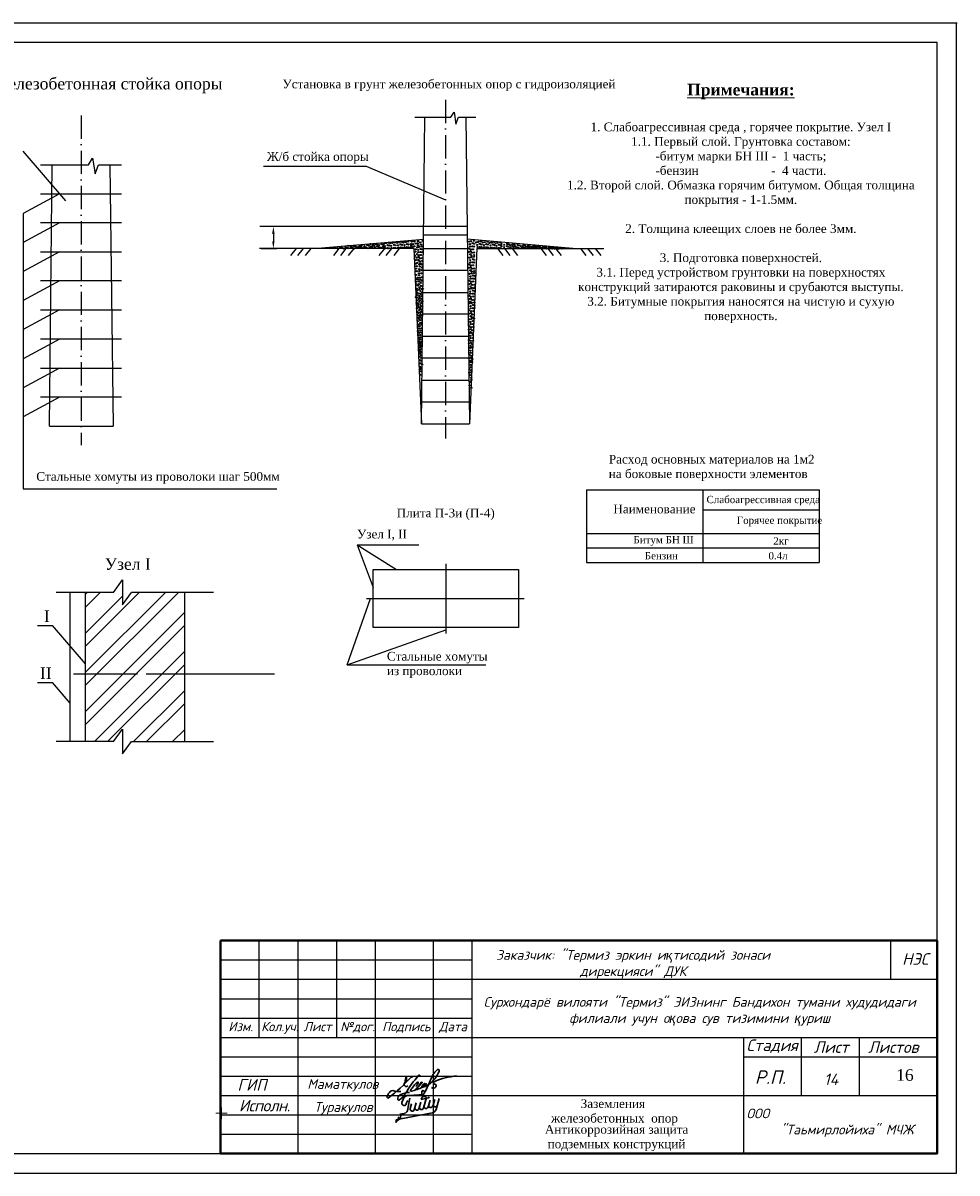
# Model space of a CAD drawing. Extents: x 10527 to 38813, y 13847 to 37526.
# Tile 7 of 256: x 35816 to 36057, y 31663 to 31960. Entities that reach past the tile are written whole.
import ezdxf

# ---------------------------------------------------------------- set-up
doc = ezdxf.new("R2010")
doc.units = 0
doc.header["$LTSCALE"] = 0.5
doc.header["$MEASUREMENT"] = 0
doc.header["$PDMODE"] = 32
doc.header["$PDSIZE"] = 0.3
doc.linetypes.add('ACAD_ISO10W100', pattern=[18, 12, -3, 0, -3])
doc.layers.add('GEODS_POINT_GRID#_B', color=7, linetype='Continuous', true_color=0x000000)
doc.layers.add('text', color=240, linetype='Continuous', lineweight=15)
doc.layers.add('Текст', color=5, linetype='Continuous')
doc.styles.add('ISOCPEUR', font='isocpeui.ttf', dxfattribs={"height": 300})
doc.styles.add('OOO-Kazar', font='isocpeur.ttf', dxfattribs={"height": 300})
doc.styles.get("Standard").update_dxf_attribs({"font": 'times.ttf'})
doc.styles.add('WIK', font='times.ttf')
doc.styles.add('WMF-Times New Roman1', font='times.ttf')

# ---------------------------------------------------------------- blocks, each defined once
blk = doc.blocks.new('CrossCoord_m1')
at = {"layer": 'GEODS_POINT_GRID#_B', "color": 3, "lineweight": 20, "true_color": 0x00ff00, "flags": 128}
for points in [[(-3, 0), (3, 0)], [(0, 3), (0, -3)]]:
    blk.add_lwpolyline(points, dxfattribs=at)
blk = doc.blocks.new('енаеар')
at = {"color": 5, "lineweight": 30, "ltscale": 100}
for points in [[(2775756, -500781), (2775800, -500660, -0.26657), (2775930, -500600), (2776320, -500570)], [(2775905, -500732, 0.104122), (2775865, -500812), (2775861, -500833)], [(2776388, -500654, 0.666286), (2776257, -500677, 0.666286)], [(2775729, -501198), (2776546, -501043, 0.273537), (2776637, -500959)]]:
    blk.add_lwpolyline(points, format="xyb", dxfattribs=at)
for points in [[(2775901, -500990), (2775947, -500710), (2775960, -500670)], [(2775969, -500933), (2776003, -500813)], [(2776070, -500970), (2776123, -500790)], [(2776079, -500940), (2776122, -500790)], [(2776089, -500910), (2776123, -500790)], [(2776190, -500947), (2776242, -500768)], [(2776201, -500910), (2776242, -500768)], [(2776208, -500888), (2776242, -500768)], [(2776250, -500700), (2776444, -500663), (2776454, -500633)], [(2776250, -500700), (2776258, -500673)], [(2776309, -500925), (2776362, -500745)], [(2776322, -500881), (2776362, -500745)], [(2776328, -500865), (2776388, -500654)], [(2776429, -500902), (2776482, -500722)], [(2776439, -500870), (2776481, -500722)], [(2776549, -500879), (2776601, -500700)], [(2776637, -500959), (2776719, -500679)], [(2775700, -501080), (2775820, -501060)], [(2775707, -501203), (2775727, -501119)], [(2775599, -501298), (2775618, -501214)], [(2775652, -501232), (2775671, -501148)]]:
    blk.add_lwpolyline(points, dxfattribs=at)
for centre, radius, start, end in [((2775812, -500800), 59.1, 161.6617, 325.8915), ((2776617, -500839), 53.9, 161.5651, 349.2094), ((2775802, -500957), 104, 279.6859, 0.1623), ((2776020, -500950), 53.9, 161.5651, 349.2094), ((2776140, -500927), 53.9, 161.5651, 349.2094), ((2776259, -500905), 53.9, 161.5651, 349.2094), ((2776379, -500882), 53.9, 161.5651, 349.2094), ((2776499, -500859), 53.9, 161.5651, 349.2094), ((2775765, -501379), 185, 101.288, 153.8492)]:
    blk.add_arc(centre, radius, start, end, dxfattribs=at)
blk = doc.blocks.new('2 Лайло')
at = {"color": 5, "lineweight": 30, "ltscale": 100}
for points in [[(2832060, -890130, 0.1143931), (2827090, -891320, 0.3411049), (2825820, -893870, 0.4432524), (2826770, -894100, 0.1151467), (2829770, -890870, -0.0427712), (2837000, -880930, -0.8952041), (2837670, -881260), (2837486, -881633)], [(2835430, -886930, 0.0997963), (2836784, -884956, 0.6711848), (2836459, -884556, 0.0918061), (2832640, -889070, 0.5697863), (2833090, -889446, 0.0924959), (2835880, -888310), (2838831, -884881, 1.0487229), (2838510, -884610, -0.0635172), (2835665, -887964, 0.749315), (2836129, -888489, 0.0576825), (2838940, -887230, 0.1188076), (2840300, -885630, 0.66771), (2839952, -885334, 0.0569221), (2838703, -886803, 0.8788279), (2839173, -887345, 0.0562181), (2841085, -885857, 0.9952462), (2840780, -885470, 0.1309776), (2839680, -886780, 0.6649566), (2839850, -887071, 0.1506579), (2842440, -885830, 0.1560771), (2847918, -878815, 1.0259242), (2846813, -878036, 0.120771), (2843130, -883850, -0.0475404), (2839410, -891490, -0.7227744), (2838720, -891330, -0.0915221), (2838820, -889340, -0.4991366), (2839300, -889110), (2840230, -889590)], [(2827360, -889570, -0.1061793), (2823120, -889140, 0.19071), (2821940, -889450, 0.1150572), (2820080, -892210, 0.6943743), (2820859, -893070, 0.0456854), (2832940, -881848, -0.871731), (2833250, -882330)], [(2830159, -884642, 0.0903848), (2830460, -882010, 0.6486397), (2830120, -882010, -0.1009124), (2829120, -885790, 0.6788591), (2831160, -886520)], [(2843940, -887400, 0.2683397), (2844540, -887870, 0.3712609), (2846430, -886600, 0.4192745), (2845640, -885670, -0.277164), (2844920, -885430, -0.3142166), (2845269, -884383, -0.0979697), (2857480, -881370)]]:
    blk.add_lwpolyline(points, format="xyb", dxfattribs=at)
blk = doc.blocks.new('ыв')
at = {"color": 7, "linetype": 'Continuous'}
for p, q in [((219455.2, 4533634.97), (219640.2, 4533634.97)), ((219455.2, 4533579.97), (219455.2, 4533634.97)), ((219465.2, 4533609.97), (219465.2, 4533634.97)), ((219475.2, 4533579.97), (219475.2, 4533634.97)), ((219485.2, 4533609.97), (219485.2, 4533634.97)), ((219495.2, 4533579.97), (219495.2, 4533634.97)), ((219510.2, 4533579.97), (219510.2, 4533634.97)), ((219520.2, 4533579.97), (219520.2, 4533634.97)), ((219520.2, 4533624.97), (219640.2, 4533624.97)), ((219455.2, 4533614.97), (219520.2, 4533614.97)), ((219455.2, 4533609.97), (219520.2, 4533609.97)), ((219520.2, 4533609.97), (219640.2, 4533609.97)), ((219590.2, 4533609.97), (219590.2, 4533579.97)), ((219605.2, 4533594.97), (219605.2, 4533609.97)), ((219620.14, 4533594.97), (219620.14, 4533609.97)), ((219590.2, 4533604.97), (219640.2, 4533604.97)), ((219520.2, 4533594.97), (219640.2, 4533594.97))]:
    blk.add_line(p, q, dxfattribs=at)
at = {"color": 7, "ltscale": 2}
blk.add_line((219628.2, 4533634.97), (219628.2, 4533624.97), dxfattribs=at)
at = {"lineweight": 40}
blk.add_lwpolyline([(219455.2, 4533634.97), (219640.2, 4533634.97), (219640.2, 4533579.97), (219455.2, 4533579.97)], close=True, dxfattribs=at)
at = {"color": 7, "linetype": 'Continuous'}
for points in [[(219455.2, 4533629.97), (219520.2, 4533629.97)], [(219455.2, 4533624.97), (219520.2, 4533624.97)], [(219455.2, 4533619.97), (219520.2, 4533619.97)], [(219455.2, 4533604.97), (219520.2, 4533604.97)], [(219455.2, 4533599.97), (219520.2, 4533599.97)], [(219455.2, 4533594.97), (219520.2, 4533594.97)], [(219455.2, 4533589.97), (219520.2, 4533589.97)], [(219455.2, 4533584.97), (219520.2, 4533584.97)]]:
    blk.add_lwpolyline(points, dxfattribs=at)
at = {"color": 5, "lineweight": 30, "xscale": 0.0004820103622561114, "yscale": 0.0004820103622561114, "zscale": 0.0004820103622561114}
blk.add_blockref('2 Лайло', (218138.89, 4534024.81), dxfattribs=at)
at = {"color": 3, "xscale": 0.01, "yscale": 0.01, "zscale": 0.01}
blk.add_blockref('енаеар', (191744.48, 4538600.97), dxfattribs=at)
at = {"layer": 'GEODS_POINT_GRID#_B', "color": 3, "true_color": 0x00ff00, "xscale": 0.5, "yscale": 0.5, "zscale": 0.5}
blk.add_blockref('CrossCoord_m1', (219455.45, 4533590.38), dxfattribs=at)
at = {"attachment_point": 5, "style": 'ISOCPEUR'}
for s, insert, char_height, width in [('Заказчик: "Термиз эркин и{\\fTimes New Roman|b0|i1|c204|p18;қ}тисодий зонаси\\Pдирекцияси" ДУК                                                          ', (219561.71, 4533628.83), 2.5005, 119.8228), ('Сурхондарё вилояти "Термиз" ЭИЗнинг Бандихон тумани худудидаги филиали учун о{\\fArial|b0|i1|c204|p34;қ}ова сув тизимини {\\fArial|b0|i1|c204|p34;қ}уриш', (219578.91, 4533616.68), 2.50048, 119.8228), ('ООО                               "Таьмирлойиха" МЧЖ', (219614.6, 4533587.93), 2.5005, 49.8095)]:
    blk.add_mtext(s, dxfattribs=dict(at, insert=insert, char_height=char_height, width=width))
at = {"color": 0, "linetype": 'Continuous', "lineweight": 5, "style": 'OOO-Kazar'}
for s, insert, char_height, attachment_point in [('{\\fISOCPEUR|b0|i1|c204|p34;НЭС}', (219634.58, 4533628.72), 3, 8), ('{\\fISOCPEUR|b0|i1|c204|p34;Изм.}', (219460.39, 4533613.97), 2.4, 2), ('{\\fISOCPEUR|b0|i1|c204|p34;Кол.уч.}', (219470.51, 4533613.97), 2.4, 2), ('{\\fISOCPEUR|b0|i1|c204|p34;Лист}', (219480.23, 4533613.97), 2.4, 2), ('{\\fISOCPEUR|b0|i1|c204|p34;№дог.}', (219490.59, 4533613.97), 2.4, 2), ('{\\fISOCPEUR|b0|i1|c204|p34;Подпись}', (219503.16, 4533613.97), 2.4, 2), ('{\\fISOCPEUR|b0|i1|c204|p34;Дата}', (219515.21, 4533613.97), 2.4, 2), ('{\\fISOCPEUR|b0|i1|c204|p34;Стадия}', (219597.61, 4533605.97), 3, 8), ('{\\fISOCPEUR|b0|i1|c204|p34;Лист }', (219612.85, 4533605.97), 3, 8), ('{\\fISOCPEUR|b0|i1|c204|p34;Листов }', (219628.89, 4533605.97), 3, 8), ('{\\fISOCPEUR|b0|i1|c204|p34;Р.П.}', (219597.15, 4533597.97), 3.5, 8), ('{\\fISOCPEUR|b0|i1|c204|p34;\\T0.95;Исполн.}', (219466.53, 4533593.88), 3, 2)]:
    blk.add_mtext(s, dxfattribs=dict(at, insert=insert, char_height=char_height, attachment_point=attachment_point))
at = {"color": 0, "ltscale": 0.1, "insert": (219629.62, 4533601.77), "char_height": 3, "attachment_point": 1}
blk.add_mtext_dynamic_manual_height_columns('16', width=9.8042, gutter_width=12.5, heights=[0], dxfattribs=at)
at = {"color": 0, "insert": (219459.55, 4533599.23), "char_height": 3, "attachment_point": 1}
blk.add_mtext('{\\fISOCPEUR|b0|i1|c204|p34;\\C256;ГИП}', dxfattribs=at)
at = {"char_height": 2.5005, "width": 21.8041}
for s, insert, attachment_point in [('{\\fISOCPEUR|b0|i1|c204|p34; Маматкулов}', (219476.01, 4533597.6), 4), ('{\\fISOCPEUR|b0|i1|c204|p34;Туракулов}', (219486.91, 4533591.66), 5)]:
    blk.add_mtext(s, dxfattribs=dict(at, insert=insert, attachment_point=attachment_point))

msp = doc.modelspace()

# ---------------------------------------------------------------- hatches: boundary and pattern name
h = msp.add_hatch()
h.set_pattern_fill('ANSI32', color=256, scale=0.75, style=0)
h.set_pattern_definition([(45, (33058.6134, 29665.842), (-5.051394, 5.051394), []), (45, (33061.981, 29665.842), (-5.051394, 5.051394), [])])
h.paths.add_polyline_path([(35857.284, 31812.941), (35843.56, 31812.941), (35841.222, 31809.75), (35841.222, 31816.16), (35838.869, 31812.941), (35831.581, 31812.941), (35831.581, 31774.417), (35838.873, 31774.417), (35841.226, 31777.636), (35841.226, 31771.226), (35843.564, 31774.417), (35857.284, 31774.417)])

# ---------------------------------------------------------------- linework, layer by layer
for p, q in [((36056.673, 31959.932, -629.582), (35636.705, 31959.932, -629.582)), ((36056.673, 31959.932, -629.582), (35636.705, 31959.932, -629.582)), ((35916.7, 31935.629, -629.582), (35918.964, 31935.629, -629.582)), ((35918.41, 31856.418, -629.582), (35919.272, 31935.629, -629.582)), ((35918.964, 31935.629, -629.582), (35926.022, 31935.629, -629.582)), ((35926.022, 31935.629, -629.582), (35926.818, 31936.929, -629.582)), ((35926.818, 31936.929, -629.582), (35927.319, 31933.824, -629.582)), ((35927.319, 31933.824, -629.582), (35928.007, 31935.629, -629.582)), ((35928.007, 31935.629, -629.582), (35930.214, 31935.629, -629.582)), ((35929.868, 31935.629, -629.582), (35930.839, 31856.418, -629.582)), ((35930.214, 31935.629, -629.582), (35932.479, 31935.629, -629.582)), ((35815.519, 31926.847, -629.582), (35826.515, 31914.065, -629.582)), ((35832.438, 31923.349, -629.582), (35833.494, 31925.072, -629.582)), ((35833.494, 31925.072, -629.582), (35834.157, 31920.958, -629.582)), ((35820.088, 31923.349, -629.582), (35823.088, 31923.349, -629.582)), ((35822.353, 31855.849, -629.582), (35823.088, 31923.349, -629.582)), ((35823.088, 31923.349, -629.582), (35832.438, 31923.349, -629.582)), ((35823.088, 31923.349, -629.582), (35823.088, 31923.349, -629.582)), ((35834.157, 31920.958, -629.582), (35835.069, 31923.349, -629.582)), ((35835.069, 31923.349, -629.582), (35837.992, 31923.349, -629.582)), ((35837.992, 31923.349, -629.582), (35838.82, 31855.849, -629.582)), ((35837.992, 31923.349, -629.582), (35837.992, 31923.349, -629.582)), ((35837.992, 31923.349, -629.582), (35840.992, 31923.349, -629.582)), ((35877.601, 31923.005, -629.582), (35904.142, 31923.005, -629.582)), ((35904.142, 31923.005, -629.582), (35924.589, 31914.321, -629.582)), ((35824.98, 31915.849, -629.582), (35815.568, 31910.765, -629.582)), ((35820.088, 31915.849, -629.582), (35840.992, 31915.849, -629.582)), ((35815.568, 31910.765, -629.582), (35815.568, 31839.637, -629.582)), ((35824.98, 31908.349, -629.582), (35815.568, 31903.265, -629.582)), ((35840.992, 31908.349, -629.582), (35820.088, 31908.349, -629.582)), ((35930.214, 31907.367, -629.582), (35876.717, 31907.367, -629.582)), ((35883.094, 31907.367, -629.582), (35879.24, 31907.367, -629.582)), ((35930.214, 31907.367, -629.582), (35930.214, 31907.367, -629.582)), ((35880.177, 31905.492, -629.582), (35880.177, 31903.581, -629.582)), ((35918.928, 31904.075, -629.582), (35891.664, 31901.706, -629.582)), ((35918.941, 31905.263, -629.582), (35930.24, 31905.263, -629.582)), ((35957.522, 31901.706, -629.582), (35930.254, 31904.129, -629.582)), ((35824.98, 31900.849, -629.582), (35815.568, 31895.765, -629.582)), ((35820.088, 31900.849, -629.582), (35840.992, 31900.849, -629.582)), ((35916.436, 31901.706, -629.582), (35876.595, 31901.706, -629.582)), ((35877.064, 31901.706, -629.582), (35881.115, 31901.706, -629.582)), ((35884.694, 31899.882, -629.582), (35886.111, 31901.724, -629.582)), ((35886.527, 31899.882, -629.582), (35887.945, 31901.724, -629.582)), ((35888.518, 31899.882, -629.582), (35889.935, 31901.724, -629.582)), ((35895.765, 31899.882, -629.582), (35897.182, 31901.724, -629.582)), ((35897.598, 31899.882, -629.582), (35899.016, 31901.724, -629.582)), ((35899.589, 31899.882, -629.582), (35901.006, 31901.724, -629.582)), ((35907.501, 31899.882, -629.582), (35908.919, 31901.724, -629.582)), ((35909.335, 31899.882, -629.582), (35910.752, 31901.724, -629.582)), ((35911.325, 31899.882, -629.582), (35912.742, 31901.724, -629.582)), ((35916.436, 31901.706, -629.582), (35918.41, 31856.418, -629.582)), ((35918.903, 31901.706, -629.582), (35930.284, 31901.706, -629.582)), ((35932.75, 31901.706, -629.582), (35930.839, 31856.418, -629.582)), ((35932.75, 31901.706, -629.582), (35965.474, 31901.706, -629.582)), ((35932.75, 31901.706, -629.582), (35957.522, 31901.706, -629.582)), ((35938.009, 31901.706, -629.582), (35939.412, 31899.882, -629.582)), ((35939.842, 31901.706, -629.582), (35941.245, 31899.882, -629.582)), ((35941.832, 31901.706, -629.582), (35943.236, 31899.882, -629.582)), ((35949.212, 31901.706, -629.582), (35950.616, 31899.882, -629.582)), ((35951.046, 31901.706, -629.582), (35952.449, 31899.882, -629.582)), ((35953.036, 31901.706, -629.582), (35954.439, 31899.882, -629.582)), ((35959.467, 31901.706, -629.582), (35960.87, 31899.882, -629.582)), ((35961.301, 31901.706, -629.582), (35962.704, 31899.882, -629.582)), ((35963.291, 31901.706, -629.582), (35964.694, 31899.882, -629.582)), ((35930.353, 31896.045, -629.582), (35918.841, 31896.045, -629.582)), ((35824.98, 31893.349, -629.582), (35815.568, 31888.265, -629.582)), ((35840.992, 31893.349, -629.582), (35820.088, 31893.349, -629.582)), ((35918.779, 31890.384, -629.582), (35930.422, 31890.384, -629.582)), ((35824.98, 31885.849, -629.582), (35815.568, 31880.765, -629.582)), ((35820.088, 31885.849, -629.582), (35840.992, 31885.849, -629.582)), ((35930.492, 31884.723, -629.582), (35918.718, 31884.723, -629.582)), ((35824.98, 31878.349, -629.582), (35815.568, 31873.265, -629.582)), ((35840.992, 31878.349, -629.582), (35820.088, 31878.349, -629.582)), ((35918.656, 31879.062, -629.582), (35930.561, 31879.062, -629.582)), ((35930.631, 31873.401, -629.582), (35918.595, 31873.401, -629.582)), ((35824.98, 31870.849, -629.582), (35815.568, 31865.765, -629.582)), ((35820.088, 31870.849, -629.582), (35840.992, 31870.849, -629.582)), ((35918.533, 31867.74, -629.582), (35930.7, 31867.74, -629.582)), ((35824.98, 31863.349, -629.582), (35815.568, 31858.265, -629.582)), ((35840.992, 31863.349, -629.582), (35820.088, 31863.349, -629.582)), ((35930.77, 31862.079, -629.582), (35918.471, 31862.079, -629.582)), ((35822.353, 31855.849, -629.582), (35838.82, 31855.849, -629.582)), ((35918.41, 31856.418, -629.582), (35930.839, 31856.418, -629.582)), ((35815.568, 31839.637, -629.582), (35881.049, 31839.637, -629.582)), ((35961.048, 31839.392, -629.582), (36021.048, 31839.392, -629.582)), ((35961.048, 31839.392, -629.582), (35961.048, 31820.642, -629.582)), ((35991.048, 31839.392, -629.582), (35991.048, 31820.642, -629.582)), ((36021.048, 31839.392, -629.582), (36021.048, 31820.642, -629.582)), ((36021.048, 31834.142, -629.582), (35991.048, 31834.142, -629.582)), ((35961.048, 31828.142, -629.582), (36021.048, 31828.142, -629.582)), ((35901.773, 31825.242, -629.582), (35917.763, 31825.242, -629.582)), ((35901.773, 31825.242, -629.582), (35911.998, 31818.84, -629.582)), ((35901.773, 31825.242, -629.582), (35905.954, 31814.195, -629.582)), ((36021.048, 31824.392, -629.582), (35961.048, 31824.392, -629.582)), ((35924.704, 31820.342, -629.582), (35924.704, 31802.316, -629.582)), ((35961.048, 31820.642, -629.582), (35985.728, 31820.642, -629.582)), ((35985.728, 31820.642, -629.582), (36021.048, 31820.642, -629.582)), ((35905.954, 31818.84, -629.582), (35943.454, 31818.84, -629.582)), ((35905.954, 31803.84, -629.582), (35905.954, 31818.84, -629.582)), ((35943.454, 31818.84, -629.582), (35943.454, 31803.84, -629.582)), ((35838.869, 31812.941, -629.582), (35841.222, 31816.16, -629.582)), ((35841.222, 31816.16, -629.582), (35841.222, 31809.75, -629.582)), ((35838.869, 31812.941, -629.582), (35824.126, 31812.941, -629.582)), ((35827.652, 31812.941, -629.582), (35827.652, 31774.417, -629.582)), ((35831.581, 31812.941, -629.582), (35831.581, 31774.417, -629.582)), ((35841.222, 31809.75, -629.582), (35843.56, 31812.941, -629.582)), ((35864.739, 31812.941, -629.582), (35843.56, 31812.941, -629.582)), ((35857.284, 31774.417, -629.582), (35857.284, 31812.941, -629.582)), ((35899.192, 31794.212, -629.582), (35905.279, 31811.34, -629.582)), ((35904.223, 31811.34, -629.582), (35944.926, 31811.34, -629.582)), ((35819.31, 31804.414, -629.582), (35823.055, 31804.414, -629.582)), ((35823.055, 31804.414, -629.582), (35831.581, 31794.503, -629.582)), ((35899.192, 31794.212, -629.582), (35924.704, 31803.266, -629.582)), ((35943.454, 31803.84, -629.582), (35905.954, 31803.84, -629.582)), ((35899.192, 31794.212, -629.582), (35935.013, 31794.212, -629.582)), ((35828.57, 31791.927, -629.582), (35845.144, 31791.927, -629.582)), ((35847.314, 31791.927, -629.582), (35880.462, 31791.927, -629.582)), ((35819.31, 31789.709, -629.582), (35823.055, 31789.709, -629.582)), ((35823.055, 31789.709, -629.582), (35827.652, 31784.366, -629.582)), ((35838.873, 31774.417, -629.582), (35841.226, 31777.636, -629.582)), ((35841.226, 31777.636, -629.582), (35841.226, 31771.226, -629.582)), ((35838.873, 31774.417, -629.582), (35824.126, 31774.417, -629.582)), ((35841.226, 31771.226, -629.582), (35843.564, 31774.417, -629.582)), ((35843.564, 31774.417, -629.582), (35864.739, 31774.417, -629.582))]:
    msp.add_line(p, q)
at = {"linetype": 'ACAD_ISO10W100'}
for p, q in [((35924.589, 31940.085, -629.582), (35924.589, 31852.706, -629.582)), ((35830.54, 31936.063, -629.582), (35830.54, 31850.931, -629.582))]:
    msp.add_line(p, q, dxfattribs=at)
at = {"color": 7, "lineweight": -2, "elevation": -629.582}
for points in [[(36056.537, 31959.932), (35636.705, 31959.932), (35636.705, 31663.051), (36056.537, 31663.051)], [(36051.539, 31954.934), (35656.697, 31954.934), (35656.697, 31668.049), (36051.539, 31668.049)]]:
    msp.add_lwpolyline(points, close=True, dxfattribs=at)
for p in [(35905.244, 31902.879, -629.582), (35906.602, 31902.894, -629.582), (35906.974, 31902.775, -629.582), (35908.147, 31902.815, -629.582), (35908.756, 31903.011, -629.582), (35909.278, 31903.13, -629.582), (35909.933, 31903.234, -629.582), (35910.377, 31903.078, -629.582), (35910.898, 31903.197, -629.582), (35911.553, 31903.301, -629.582), (35912.141, 31903.2, -629.582), (35912.663, 31903.319, -629.582), (35913.035, 31902.783, -629.582), (35913.318, 31903.423, -629.582), (35913.797, 31903.268, -629.582), (35914.318, 31903.387, -629.582), (35914.691, 31902.851, -629.582), (35914.974, 31903.491, -629.582), (35915.063, 31902.732, -629.582), (35915.72, 31902.893, -629.582), (35915.869, 31903.532, -629.582), (35916.211, 31902.833, -629.582), (35916.584, 31903.532, -629.582), (35916.956, 31902.967, -629.582), (35917.433, 31903.056, -629.582), (35917.537, 31903.622, -629.582), (35918.12, 31903.266, -629.582), (35918.669, 31903.696, -629.582), (35930.742, 31903.497, -629.582), (35930.964, 31902.828, -629.582), (35931.263, 31903.616, -629.582), (35931.635, 31903.08, -629.582), (35931.918, 31903.72, -629.582), (35932.008, 31902.961, -629.582), (35932.593, 31903.307, -629.582), (35933.114, 31903.426, -629.582), (35933.486, 31902.89, -629.582), (35933.769, 31903.53, -629.582), (35933.859, 31902.771, -629.582), (35934.271, 31903.255, -629.582), (35934.792, 31903.374, -629.582), (35935.164, 31902.838, -629.582), (35935.447, 31903.478, -629.582), (35935.537, 31902.719, -629.582), (35936.001, 31903.151, -629.582), (35936.522, 31903.27, -629.582), (35936.894, 31902.735, -629.582), (35937.177, 31903.375, -629.582), (35937.545, 31903.072, -629.582), (35938.067, 31903.191, -629.582), (35938.722, 31903.295, -629.582), (35939.097, 31902.924, -629.582), (35940.455, 31902.939, -629.582), (35940.827, 31902.82, -629.582), (35941.999, 31902.86, -629.582), (35942.372, 31902.741, -629.582), (35896.065, 31902.018, -629.582), (35896.752, 31901.78, -629.582), (35897.423, 31902.033, -629.582), (35897.795, 31901.914, -629.582), (35898.297, 31901.701, -629.582), (35898.802, 31902.041, -629.582), (35898.967, 31901.954, -629.582), (35899.34, 31901.835, -629.582), (35899.488, 31901.803, -629.582), (35899.52, 31902.4, -629.582), (35900.159, 31902.056, -629.582), (35900.207, 31902.162, -629.582), (35900.532, 31901.937, -629.582), (35900.878, 31902.415, -629.582), (35901.033, 31901.724, -629.582), (35901.25, 31902.296, -629.582), (35901.704, 31901.977, -629.582), (35901.752, 31902.083, -629.582), (35902.076, 31901.858, -629.582), (35902.298, 31902.113, -629.582), (35902.422, 31902.336, -629.582), (35902.795, 31902.217, -629.582), (35902.985, 31901.875, -629.582), (35903.017, 31902.567, -629.582), (35903.656, 31902.128, -629.582), (35903.704, 31902.33, -629.582), (35904.028, 31902.009, -629.582), (35904.375, 31902.583, -629.582), (35904.53, 31901.796, -629.582), (35904.747, 31902.464, -629.582), (35905.201, 31902.049, -629.582), (35905.248, 31902.251, -629.582), (35905.573, 31901.93, -629.582), (35905.675, 31902.256, -629.582), (35905.919, 31902.503, -629.582), (35905.931, 31902.641, -629.582), (35906.291, 31902.384, -629.582), (35906.362, 31902.019, -629.582), (35907.033, 31902.272, -629.582), (35907.405, 31902.153, -629.582), (35907.476, 31902.562, -629.582), (35907.907, 31901.939, -629.582), (35908.519, 31902.696, -629.582), (35908.578, 31902.192, -629.582), (35908.95, 31902.073, -629.582), (35908.979, 31902.341, -629.582), (35909.039, 31901.761, -629.582), (35909.605, 31901.791, -629.582), (35909.65, 31902.594, -629.582), (35910.022, 31902.475, -629.582), (35910.037, 31901.761, -629.582), (35910.6, 31902.409, -629.582), (35910.66, 31901.828, -629.582), (35911.226, 31901.858, -629.582), (35911.27, 31902.661, -629.582), (35911.643, 31902.542, -629.582), (35911.658, 31901.828, -629.582), (35912.364, 31902.531, -629.582), (35912.424, 31901.95, -629.582), (35912.99, 31901.98, -629.582), (35913.407, 31902.664, -629.582), (35913.422, 31901.95, -629.582), (35914.02, 31902.598, -629.582), (35914.08, 31902.018, -629.582), (35914.646, 31902.048, -629.582), (35915.078, 31902.018, -629.582), (35915.645, 31902.059, -629.582), (35915.809, 31902.491, -629.582), (35916.107, 31902.044, -629.582), (35916.584, 31902.292, -629.582), (35916.793, 31899.837, -629.582), (35916.852, 31900.894, -629.582), (35916.912, 31901.519, -629.582), (35917.24, 31900.269, -629.582), (35917.329, 31902.025, -629.582), (35917.5, 31902.543, -629.582), (35917.552, 31901.355, -629.582), (35917.612, 31900.775, -629.582), (35917.707, 31900.013, -629.582), (35917.85, 31902.144, -629.582), (35918.178, 31900.804, -629.582), (35918.222, 31901.608, -629.582), (35918.311, 31902.699, -629.582), (35918.312, 31900.045, -629.582), (35918.505, 31902.248, -629.582), (35918.595, 31901.489, -629.582), (35918.61, 31900.775, -629.582), (35930.593, 31900.833, -629.582), (35930.652, 31901.741, -629.582), (35931.01, 31900.217, -629.582), (35931.025, 31902.247, -629.582), (35931.099, 31900.982, -629.582), (35931.119, 31901.485, -629.582), (35931.353, 31899.89, -629.582), (35931.457, 31900.64, -629.582), (35931.591, 31902.277, -629.582), (35931.725, 31901.518, -629.582), (35932.022, 31902.247, -629.582), (35932.022, 31900.685, -629.582), (35932.023, 31899.979, -629.582), (35932.816, 31902.637, -629.582), (35932.876, 31902.057, -629.582), (35933.442, 31902.087, -629.582), (35933.874, 31902.057, -629.582), (35934.494, 31902.586, -629.582), (35934.554, 31902.005, -629.582), (35935.12, 31902.035, -629.582), (35935.552, 31902.005, -629.582), (35936.224, 31902.482, -629.582), (35936.284, 31901.901, -629.582), (35936.85, 31901.931, -629.582), (35937.267, 31902.616, -629.582), (35937.282, 31901.901, -629.582), (35937.768, 31902.402, -629.582), (35937.828, 31901.822, -629.582), (35938.394, 31901.852, -629.582), (35938.439, 31902.655, -629.582), (35938.811, 31902.536, -629.582), (35938.826, 31901.822, -629.582), (35939.08, 31902.294, -629.582), (35939.767, 31902.056, -629.582), (35939.784, 31902.686, -629.582), (35940.438, 31902.309, -629.582), (35940.81, 31902.19, -629.582), (35941.311, 31901.977, -629.582), (35941.328, 31902.607, -629.582), (35941.506, 31902.073, -629.582), (35941.847, 31902.652, -629.582), (35941.982, 31902.23, -629.582), (35942.193, 31901.836, -629.582), (35942.354, 31902.111, -629.582), (35942.534, 31902.414, -629.582), (35942.864, 31902.088, -629.582), (35943.205, 31902.667, -629.582), (35943.236, 31901.969, -629.582), (35943.577, 31902.548, -629.582), (35943.738, 31901.756, -629.582), (35944.079, 31902.335, -629.582), (35944.368, 31902.073, -629.582), (35944.409, 31902.009, -629.582), (35944.658, 31902.431, -629.582), (35944.749, 31902.588, -629.582), (35944.781, 31901.89, -629.582), (35945.055, 31901.836, -629.582), (35945.122, 31902.469, -629.582), (35945.345, 31902.193, -629.582), (35945.726, 31902.088, -629.582), (35946.015, 31902.446, -629.582), (35946.098, 31901.969, -629.582), (35946.388, 31902.327, -629.582), (35946.6, 31901.756, -629.582), (35946.889, 31902.114, -629.582), (35947.196, 31902.243, -629.582), (35947.271, 31902.009, -629.582), (35947.56, 31902.367, -629.582), (35947.643, 31901.89, -629.582), (35947.883, 31902.006, -629.582), (35947.932, 31902.247, -629.582), (35948.439, 31902.039, -629.582), (35948.554, 31902.259, -629.582), (35948.926, 31902.14, -629.582), (35949.126, 31901.802, -629.582), (35949.427, 31901.926, -629.582), (35949.797, 31902.054, -629.582), (35950.098, 31902.179, -629.582), (35950.169, 31901.935, -629.582), (35950.471, 31902.06, -629.582), (35950.535, 31902.005, -629.582), (35950.671, 31901.722, -629.582), (35951.222, 31901.768, -629.582), (35951.342, 31901.975, -629.582), (35951.461, 31901.92, -629.582), (35951.714, 31901.856, -629.582), (35951.892, 31902.02, -629.582), (35952.148, 31901.683, -629.582), (35952.265, 31901.901, -629.582), (35952.766, 31901.688, -629.582), (35952.819, 31901.935, -629.582), (35953.191, 31901.816, -629.582), (35953.437, 31901.941, -629.582), (35953.693, 31901.603, -629.582), (35953.809, 31901.822, -629.582), (35954.363, 31901.856, -629.582), (35954.736, 31901.737, -629.582), (35916.927, 31897.822, -629.582), (35917.017, 31898.73, -629.582), (35917.18, 31899.361, -629.582), (35917.195, 31897.168, -629.582), (35917.359, 31898.001, -629.582), (35917.597, 31898.745, -629.582), (35917.686, 31899.51, -629.582), (35917.88, 31897.569, -629.582), (35917.94, 31898.418, -629.582), (35917.999, 31897.034, -629.582), (35918.044, 31899.168, -629.582), (35918.172, 31897.896, -629.582), (35918.491, 31896.811, -629.582), (35918.55, 31897.575, -629.582), (35918.61, 31899.212, -629.582), (35918.61, 31898.507, -629.582), (35930.671, 31897.614, -629.582), (35930.76, 31899.37, -629.582), (35930.983, 31898.7, -629.582), (35931.043, 31898.12, -629.582), (35931.118, 31896.855, -629.582), (35931.138, 31897.358, -629.582), (35931.282, 31899.489, -629.582), (35931.609, 31898.149, -629.582), (35931.654, 31898.953, -629.582), (35931.743, 31897.391, -629.582), (35931.937, 31899.593, -629.582), (35932.026, 31898.834, -629.582), (35932.041, 31898.12, -629.582), (35917.061, 31896.528, -629.582), (35917.061, 31894.891, -629.582), (35917.18, 31895.873, -629.582), (35917.448, 31894.206, -629.582), (35917.776, 31895.293, -629.582), (35917.821, 31894.802, -629.582), (35917.862, 31896.398, -629.582), (35917.88, 31895.888, -629.582), (35918.017, 31894.126, -629.582), (35918.402, 31895.308, -629.582), (35918.431, 31896.111, -629.582), (35918.521, 31894.296, -629.582), (35930.611, 31896.706, -629.582), (35930.819, 31895.18, -629.582), (35931.029, 31896.09, -629.582), (35931.042, 31894.51, -629.582), (35931.102, 31893.93, -629.582), (35931.34, 31895.299, -629.582), (35931.371, 31895.763, -629.582), (35931.475, 31896.513, -629.582), (35931.668, 31893.96, -629.582), (35931.713, 31894.763, -629.582), (35931.996, 31895.403, -629.582), (35932.041, 31896.557, -629.582), (35932.042, 31895.852, -629.582), (35932.085, 31894.644, -629.582), (35932.1, 31893.93, -629.582), (35917.041, 31892.486, -629.582), (35917.051, 31893.787, -629.582), (35917.115, 31893.163, -629.582), (35917.157, 31891.364, -629.582), (35917.273, 31890.859, -629.582), (35917.454, 31892.136, -629.582), (35917.623, 31893.681, -629.582), (35917.718, 31892.538, -629.582), (35917.824, 31891.12, -629.582), (35917.862, 31893.145, -629.582), (35917.899, 31891.607, -629.582), (35918.185, 31892.083, -629.582), (35918.248, 31892.845, -629.582), (35918.269, 31893.586, -629.582), (35918.439, 31891.279, -629.582), (35918.608, 31893.406, -629.582), (35918.629, 31892.009, -629.582), (35918.79, 31891.334, -629.582), (35930.67, 31892.516, -629.582), (35930.73, 31893.424, -629.582), (35930.767, 31891.288, -629.582), (35931.088, 31891.9, -629.582), (35931.177, 31892.665, -629.582), (35931.197, 31893.168, -629.582), (35931.288, 31891.407, -629.582), (35931.43, 31891.573, -629.582), (35931.534, 31892.323, -629.582), (35931.66, 31890.871, -629.582), (35931.802, 31893.201, -629.582), (35931.943, 31891.511, -629.582), (35932.1, 31892.368, -629.582), (35932.1, 31891.662, -629.582), (35916.984, 31889.141, -629.582), (35917.21, 31888.266, -629.582), (35917.242, 31889.705, -629.582), (35917.252, 31889.06, -629.582), (35917.284, 31890.277, -629.582), (35917.634, 31888.552, -629.582), (35917.75, 31890.139, -629.582), (35917.835, 31887.97, -629.582), (35917.845, 31889.473, -629.582), (35917.951, 31888.954, -629.582), (35918.047, 31888.277, -629.582), (35918.184, 31890.721, -629.582), (35918.195, 31889.981, -629.582), (35918.407, 31888.742, -629.582), (35918.428, 31889.42, -629.582), (35918.608, 31890.33, -629.582), (35918.619, 31888.097, -629.582), (35930.618, 31888.624, -629.582), (35930.677, 31889.532, -629.582), (35930.99, 31890.618, -629.582), (35931.035, 31888.008, -629.582), (35931.05, 31890.038, -629.582), (35931.124, 31888.773, -629.582), (35931.145, 31889.276, -629.582), (35931.482, 31888.431, -629.582), (35931.616, 31890.068, -629.582), (35931.75, 31889.309, -629.582), (35932.033, 31890.752, -629.582), (35932.048, 31890.038, -629.582), (35932.048, 31888.476, -629.582), (35917.189, 31887.684, -629.582), (35917.274, 31886.27, -629.582), (35917.412, 31885.381, -629.582), (35917.454, 31886.958, -629.582), (35917.623, 31887.409, -629.582), (35917.645, 31885.085, -629.582), (35917.782, 31886.588, -629.582), (35917.814, 31885.794, -629.582), (35918.121, 31886.133, -629.582), (35918.153, 31887.102, -629.582), (35918.174, 31885.318, -629.582), (35918.185, 31886.556, -629.582), (35918.322, 31887.642, -629.582), (35918.45, 31885.868, -629.582), (35918.566, 31885.371, -629.582), (35918.577, 31886.863, -629.582), (35930.743, 31885.786, -629.582), (35930.833, 31887.542, -629.582), (35931.055, 31886.873, -629.582), (35931.116, 31886.292, -629.582), (35931.19, 31885.027, -629.582), (35931.21, 31885.53, -629.582), (35931.354, 31887.661, -629.582), (35931.378, 31887.681, -629.582), (35931.681, 31886.322, -629.582), (35931.726, 31887.126, -629.582), (35931.815, 31885.563, -629.582), (35932.009, 31887.765, -629.582), (35932.048, 31887.77, -629.582), (35932.098, 31887.006, -629.582), (35932.113, 31886.292, -629.582), (35917.369, 31884.556, -629.582), (35917.443, 31883.857, -629.582), (35917.496, 31882.995, -629.582), (35917.729, 31882.116, -629.582), (35917.74, 31883.572, -629.582), (35917.867, 31884.355, -629.582), (35918.068, 31883.91, -629.582), (35918.068, 31882.508, -629.582), (35918.121, 31883.217, -629.582), (35918.153, 31884.789, -629.582), (35918.407, 31882.561, -629.582), (35918.439, 31883.693, -629.582), (35918.439, 31882.074, -629.582), (35918.46, 31884.365, -629.582), (35930.684, 31884.879, -629.582), (35930.819, 31883.43, -629.582), (35931.042, 31882.76, -629.582), (35931.101, 31884.263, -629.582), (35931.102, 31882.18, -629.582), (35931.341, 31883.549, -629.582), (35931.444, 31883.935, -629.582), (35931.547, 31884.685, -629.582), (35931.668, 31882.209, -629.582), (35931.713, 31883.013, -629.582), (35931.996, 31883.653, -629.582), (35917.465, 31881.598, -629.582), (35917.539, 31880.418, -629.582), (35917.592, 31879.328, -629.582), (35917.867, 31879.963, -629.582), (35917.878, 31881.069, -629.582), (35918.005, 31881.682, -629.582), (35918.132, 31879.381, -629.582), (35918.174, 31880.524, -629.582), (35918.428, 31880.005, -629.582), (35918.439, 31881.1, -629.582), (35930.67, 31880.766, -629.582), (35930.73, 31881.674, -629.582), (35930.794, 31879.854, -629.582), (35931.016, 31879.184, -629.582), (35931.088, 31880.15, -629.582), (35931.177, 31880.915, -629.582), (35931.197, 31881.418, -629.582), (35931.315, 31879.973, -629.582), (35931.43, 31879.823, -629.582), (35931.534, 31880.573, -629.582), (35931.687, 31879.437, -629.582), (35931.802, 31881.45, -629.582), (35917.698, 31878.397, -629.582), (35917.719, 31877.207, -629.582), (35917.74, 31877.772, -629.582), (35917.793, 31876.17, -629.582), (35917.846, 31876.657, -629.582), (35918.026, 31878.788, -629.582), (35918.111, 31878.206, -629.582), (35918.164, 31877.08, -629.582), (35918.174, 31876.265, -629.582), (35918.217, 31877.482, -629.582), (35918.386, 31878.778, -629.582), (35918.45, 31876.646, -629.582), (35918.503, 31877.747, -629.582), (35930.645, 31877.19, -629.582), (35930.704, 31878.098, -629.582), (35930.845, 31876.029, -629.582), (35931.062, 31876.574, -629.582), (35931.077, 31878.604, -629.582), (35931.151, 31877.339, -629.582), (35931.171, 31877.842, -629.582), (35931.367, 31876.148, -629.582), (35931.405, 31876.247, -629.582), (35931.508, 31876.997, -629.582), (35931.642, 31878.634, -629.582), (35931.777, 31877.875, -629.582), (35917.825, 31875.44, -629.582), (35917.91, 31873.789, -629.582), (35917.941, 31874.572, -629.582), (35918.047, 31875.133, -629.582), (35918.079, 31875.641, -629.582), (35918.323, 31874.942, -629.582), (35918.323, 31873.492, -629.582), (35918.354, 31875.725, -629.582), (35918.376, 31874.138, -629.582), (35930.696, 31873.365, -629.582), (35930.756, 31874.273, -629.582), (35931.068, 31875.359, -629.582), (35931.128, 31874.779, -629.582), (35931.203, 31873.514, -629.582), (35931.223, 31874.017, -629.582), (35931.56, 31873.172, -629.582), (35917.992, 31872.932, -629.582), (35918.01, 31870.353, -629.582), (35918.096, 31871.161, -629.582), (35918.113, 31872.09, -629.582), (35918.285, 31870.8, -629.582), (35918.354, 31872.743, -629.582), (35918.577, 31871.744, -629.582), (35930.836, 31870.565, -629.582), (35930.925, 31872.321, -629.582), (35931.114, 31872.749, -629.582), (35931.148, 31871.651, -629.582), (35931.208, 31871.071, -629.582), (35931.303, 31870.309, -629.582), (35931.447, 31872.44, -629.582), (35931.456, 31872.422, -629.582), (35918.182, 31869.132, -629.582), (35918.354, 31869.992, -629.582), (35930.776, 31869.657, -629.582), (35930.918, 31867.276, -629.582), (35931.007, 31869.032, -629.582), (35931.194, 31869.041, -629.582), (35931.23, 31868.362, -629.582), (35931.283, 31869.806, -629.582), (35931.29, 31867.782, -629.582), (35930.858, 31866.368, -629.582), (35931.275, 31865.752, -629.582)]:
    msp.add_point(p)
for points in [[(35879.865, 31905.492, -629.582), (35880.49, 31905.492, -629.582), (35880.177, 31907.367, -629.582)], [(35879.865, 31903.581, -629.582), (35880.49, 31903.581, -629.582), (35880.177, 31901.706, -629.582)]]:
    msp.add_solid(points)

# ---------------------------------------------------------------- block references
at = {"color": 18, "true_color": 0x000000}
msp.add_blockref('ыв', (-183588.657, -4501911.918, -629.582), dxfattribs=at)

# ---------------------------------------------------------------- texts
at = {"color": 0, "lineweight": 15, "ltscale": 0.1, "insert": (36024.173, 31687.249), "char_height": 2.9412, "width": 26.96073, "attachment_point": 5, "style": 'ISOCPEUR'}
msp.add_mtext('14', dxfattribs=at)
at = {"layer": 'text', "color": 7, "lineweight": 20, "style": 'WIK'}
for s, insert, char_height, width, attachment_point in [('\\A1;{\\C3;Железобетонная стойка опоры}', (35807.712, 31943.798, -629.582), 3, 94.11125, 4), ('\\A1;{\\C3;Установка в грунт железобетонных опор с гидроизоляцией}', (35882.52, 31943.828, -629.582), 2.25, 86.48643, 4), ('{\\fTimes New Roman|b1|i0|c204|p18;\\L\\C3;Примечания:\\P\\C7;\\P\\fTimes New Roman|b0|i0|c204|p18;\\H0.75x;\\l1. Слабоагрессивная среда , горячее покрытие. Узел I\\P1.1. Первый слой. Грунтовка составом:\\P-битум марки БН III -  1 часть;\\P-бензин                      -  4 части.\\P1.2. Второй слой. Обмазка горячим битумом. Общая толщина покрытия - 1-1.5мм.\\P\\P2. Толщина клеещих слоев не более 3мм.\\P\\P3. Подготовка поверхностей.\\P3.1. Перед устройством грунтовки на поверхностях конструкций затираются раковины и срубаются выступы.\\P3.2. Битумные покрытия наносятся на чистую и сухую поверхность.}', (36000.871, 31913.362, -629.582), 3, 92.75294, 5), ('\\A1;{\\C3;Ж/б стойка опоры}', (35878.523, 31925.097, -629.582), 2.25, 39.74352, 4), ('\\A1;{\\C3;Расход основных материалов на 1м2 \\Pна боковые поверхности элементов}', (35966.776, 31845.084, -629.582), 2.25, 118.98085, 4), ('\\A1;{\\C3;Стальные хомуты из проволоки шаг 500мм}', (35818.973, 31842.5, -629.582), 2.25, 94.11125, 4), ('\\pi5.6883;Наименование', (35962.272, 31834.454, -629.582), 2.25, 24.40923, 4), ('\\A1;{\\C3;Плита П-3и (П-4)}', (35912.024, 31833.081, -629.582), 2.25, 30.92751, 4), ('\\A1;{\\C3;Узел I, II}', (35901.773, 31827.729, -629.582), 2.25, 20.24748, 4), ('\\A1;{\\C3;Узел I}', (35836.615, 31820.245, -629.582), 3, 13.9458, 4), ('\\A1;{\\C3;I}', (35820.936, 31806.782, -629.582), 3, 3.11914, 4), ('\\A1;{\\C3;Стальные хомуты \\Pиз проволоки}', (35909.491, 31794.212, -629.582), 2.25, 48.94527, 4), ('\\A1;{\\C3;II}', (35819.915, 31792.078, -629.582), 3, 3.11914, 4)]:
    msp.add_mtext(s, dxfattribs=dict(at, insert=insert, char_height=char_height, width=width, attachment_point=attachment_point))
at = {"layer": 'text', "color": 0, "lineweight": 20, "char_height": 1.875, "attachment_point": 4, "style": 'WIK'}
for s, insert, width in [('\\A1;Слабоагрессивная среда', (35992.009, 31836.614, -629.582), 28.82126), ('\\A1;\\pi7.8736;{\\C256;Горячее покрытие}', (35991.945, 31831.249, -629.582), 28.94102), ('\\A1;\\pi11.574;{\\C256;Битум БН Ш}', (35961.58, 31826.228, -629.582), 28.94102), ('\\A1;\\pi17.019;{\\C256;2кг}', (35992.231, 31826.228, -629.582), 28.94102), ('\\A1;\\pi15.024;{\\C256;Бензин}', (35961.048, 31822.391, -629.582), 28.94102), ('\\A1;\\pi16.619;{\\C256;0.4л}', (35991.383, 31822.391, -629.582), 28.94102)]:
    msp.add_mtext(s, dxfattribs=dict(at, insert=insert, width=width))
at = {"layer": 'Текст', "color": 0, "linetype": 'ByBlock', "lineweight": 25, "char_height": 2.25, "width": 53.62346, "attachment_point": 5, "style": 'WMF-Times New Roman1'}
for s, insert in [('Заземления\\P железобетонных  опор ', (35967.826, 31678.716)), ('\\A1;Антикоррозийная защита \\Pподземных конструкций', (35968.778, 31672.066))]:
    msp.add_mtext(s, dxfattribs=dict(at, insert=insert))

doc.saveas('drawing.dxf')
